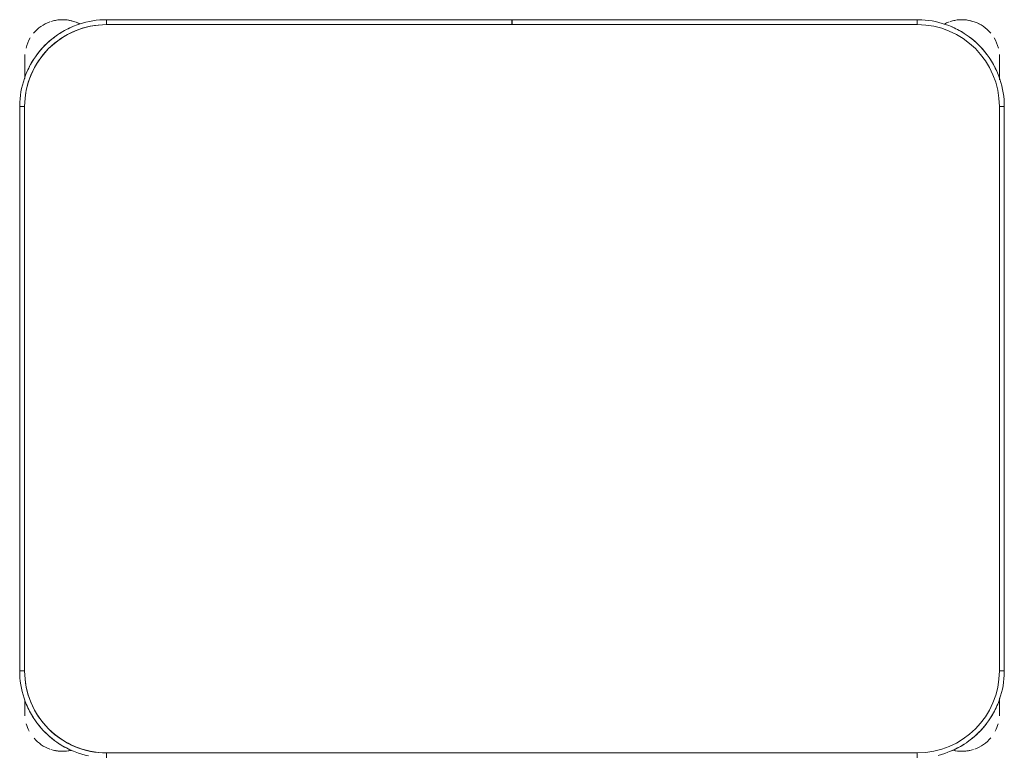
# Model space of a CAD drawing. Header units: metres. Extents: x 1.7 to 42.3, y -72.9 to -47.6.
# Tile 75 of 216: x 9.019 to 9.619, y -64.124 to -63.675. Entities that reach past the tile are written whole.
import ezdxf

# ---------------------------------------------------------------- set-up
doc = ezdxf.new("R2010")
doc.units = ezdxf.units.M
doc.layers.add('I-FURN', color=7, linetype='Continuous', lineweight=18)

# ---------------------------------------------------------------- blocks, each defined once
blk = doc.blocks.new('ConjuntoParaAlunoTamanho6 - CJA06_ConjuntoParaAlunoTamanho6-V17-2PAV - FRIGORÍFICA')
at = {"layer": 'I-FURN', "color": 253, "true_color": 0xaaaaaa}
for p, q in [((-0.247, 0.06497), (-0.247, 0.06197)), ((0.247, 0.06497), (0.247, 0.06197)), ((-0.29713, 0.03797), (-0.29713, 0.02828)), ((-0.29713, 0.02878), (-0.29713, 0.03797)), ((0.29687, 0.03797), (0.29687, 0.02961)), ((0.29687, 0.03299), (0.29687, 0.03797)), ((-0.3, 0.01197), (-0.3, -0.33203)), ((-0.3, 0.01197), (-0.297, 0.01197)), ((-0.3, 0.01197), (-0.3, -0.33203)), ((0.3, 0.01197), (0.297, 0.01197)), ((0.3, -0.33203), (0.3, 0.01197)), ((0.3, -0.33203), (0.3, 0.01197)), ((-0.3, -0.33203), (-0.297, -0.33203)), ((0.3, -0.33203), (0.297, -0.33203)), ((-0.29713, -0.34835), (-0.29713, -0.35394)), ((-0.29713, -0.34868), (-0.29713, -0.36203)), ((0.29687, -0.35394), (0.29687, -0.3492)), ((0.29687, -0.36203), (0.29687, -0.34961)), ((-0.29713, -0.35705), (-0.29713, -0.36203)), ((0.29687, -0.36203), (0.29687, -0.35705)), ((-0.247, -0.38503), (-0.247, -0.38203)), ((-0.00005, -0.38203), (-0.00005, -0.38503)), ((0.00005, -0.38503), (0.00005, -0.38203)), ((0.247, -0.38503), (0.247, -0.38203)), ((-0.247, -0.38503), (-0.00005, -0.38503)), ((-0.247, -0.38503), (-0.00005, -0.38503)), ((0.00005, -0.38503), (0.247, -0.38503)), ((0.00005, -0.38503), (0.247, -0.38503))]:
    blk.add_line(p, q, dxfattribs=at)
at = {"layer": 'I-FURN', "color": 253, "true_color": 0xaaaaaa, "flags": 128}
for points in [[(-0.2596, 0.06345), (-0.26165, 0.0629), (-0.26367, 0.06228), (-0.26567, 0.06157), (-0.26764, 0.06078), (-0.26957, 0.05992), (-0.27147, 0.05898), (-0.27333, 0.05796), (-0.27515, 0.05687), (-0.27693, 0.05571), (-0.27865, 0.05448), (-0.28033, 0.05318), (-0.28195, 0.05181), (-0.28351, 0.05038), (-0.28502, 0.04889), (-0.28647, 0.04734), (-0.28785, 0.04574), (-0.28917, 0.04407), (-0.29042, 0.04236), (-0.2916, 0.0406), (-0.29271, 0.0388), (-0.29374, 0.03695), (-0.29471, 0.03506), (-0.29559, 0.03313), (-0.2964, 0.03117), (-0.29713, 0.02918), (-0.29777, 0.02716), (-0.29834, 0.02512), (-0.29883, 0.02306), (-0.29923, 0.02097), (-0.29955, 0.01888), (-0.29978, 0.01677), (-0.29993, 0.01466), (-0.3, 0.01254), (-0.3, 0.01197)], [(0.247, 0.06197), (0.1235, 0.06197), (0, 0.06197), (-0.1235, 0.06197), (-0.247, 0.06197)], [(-0.247, 0.06197), (-0.1235, 0.06197), (0, 0.06197), (0.1235, 0.06197), (0.247, 0.06197)], [(0.3, 0.01197), (0.29996, 0.01409), (0.29983, 0.0162), (0.29962, 0.01831), (0.29932, 0.02041), (0.29894, 0.0225), (0.29848, 0.02456), (0.29794, 0.02661), (0.29731, 0.02864), (0.2966, 0.03064), (0.29582, 0.03261), (0.29495, 0.03454), (0.29401, 0.03644), (0.29299, 0.0383), (0.2919, 0.04012), (0.29074, 0.04189), (0.28951, 0.04362), (0.28821, 0.04529), (0.28685, 0.04691), (0.28542, 0.04848), (0.28393, 0.04999), (0.28238, 0.05143), (0.28077, 0.05282), (0.27911, 0.05413), (0.2774, 0.05538), (0.27564, 0.05656), (0.27383, 0.05767), (0.27198, 0.05871), (0.27009, 0.05967), (0.26816, 0.06056), (0.2662, 0.06136), (0.26421, 0.06209), (0.2622, 0.06274), (0.26015, 0.06331), (0.25809, 0.06379)], [(-0.29713, 0.03797), (-0.29713, 0.03796), (-0.29713, 0.03792), (-0.29713, 0.03785), (-0.29713, 0.03775), (-0.29713, 0.03763), (-0.29713, 0.03748), (-0.29713, 0.03731), (-0.29713, 0.03711), (-0.29713, 0.03688), (-0.29713, 0.03663), (-0.29713, 0.03635), (-0.29713, 0.03605), (-0.29713, 0.03572), (-0.29713, 0.03537), (-0.29713, 0.035), (-0.29713, 0.03461), (-0.29713, 0.03419), (-0.29713, 0.03375), (-0.29713, 0.03329), (-0.29713, 0.03282), (-0.29713, 0.03232), (-0.29713, 0.0318), (-0.29713, 0.03127), (-0.29713, 0.03072), (-0.29713, 0.03016), (-0.29713, 0.02958), (-0.29713, 0.02898)], [(0.29687, 0.03), (0.29687, 0.03057), (0.29687, 0.03112), (0.29687, 0.03166), (0.29687, 0.03218), (0.29687, 0.03268), (0.29687, 0.03317), (0.29687, 0.03363), (0.29687, 0.03407), (0.29687, 0.0345), (0.29687, 0.0349), (0.29687, 0.03528), (0.29687, 0.03563), (0.29687, 0.03596), (0.29687, 0.03627), (0.29687, 0.03656), (0.29687, 0.03682), (0.29687, 0.03705), (0.29687, 0.03726), (0.29687, 0.03744), (0.29687, 0.0376), (0.29687, 0.03772), (0.29687, 0.03783), (0.29687, 0.0379), (0.29687, 0.03795), (0.29687, 0.03797)], [(-0.297, 0.01197), (-0.297, -0.07403), (-0.297, -0.16003), (-0.297, -0.24603), (-0.297, -0.33203)], [(-0.297, -0.33203), (-0.297, -0.24603), (-0.297, -0.16003), (-0.297, -0.07403), (-0.297, 0.01197)], [(0.297, -0.33203), (0.297, -0.24603), (0.297, -0.16003), (0.297, -0.07403), (0.297, 0.01197)], [(0.297, 0.01197), (0.297, -0.07403), (0.297, -0.16003), (0.297, -0.24603), (0.297, -0.33203)], [(-0.3, -0.33203), (-0.29996, -0.33415), (-0.29983, -0.33627), (-0.29962, -0.33838), (-0.29932, -0.34048), (-0.29894, -0.34256), (-0.29848, -0.34463), (-0.29794, -0.34668), (-0.29731, -0.34871), (-0.2966, -0.3507), (-0.29582, -0.35267), (-0.29495, -0.35461), (-0.29401, -0.35651), (-0.29299, -0.35837), (-0.2919, -0.36019), (-0.29074, -0.36196), (-0.28951, -0.36368), (-0.28821, -0.36536), (-0.28685, -0.36698), (-0.28542, -0.36855), (-0.28393, -0.37005), (-0.28238, -0.3715), (-0.28077, -0.37288), (-0.27911, -0.3742), (-0.2774, -0.37545), (-0.27564, -0.37663), (-0.27383, -0.37774), (-0.27198, -0.37878), (-0.27009, -0.37974), (-0.26816, -0.38062), (-0.2662, -0.38143), (-0.26421, -0.38216), (-0.2622, -0.38281), (-0.26015, -0.38338), (-0.25809, -0.38386), (-0.25601, -0.38426), (-0.25391, -0.38458), (-0.25181, -0.38482), (-0.24969, -0.38497), (-0.24757, -0.38503), (-0.247, -0.38503)], [(0.247, -0.38503), (0.24912, -0.38499), (0.25124, -0.38486), (0.25334, -0.38465), (0.25544, -0.38436), (0.25753, -0.38398), (0.2596, -0.38351), (0.26165, -0.38297), (0.26367, -0.38234), (0.26567, -0.38164), (0.26764, -0.38085), (0.26957, -0.37999), (0.27147, -0.37904), (0.27333, -0.37803), (0.27515, -0.37694), (0.27693, -0.37578), (0.27865, -0.37454), (0.28033, -0.37324), (0.28195, -0.37188), (0.28351, -0.37045), (0.28502, -0.36896), (0.28647, -0.36741), (0.28785, -0.3658), (0.28917, -0.36414), (0.29042, -0.36243), (0.2916, -0.36067), (0.29271, -0.35886), (0.29374, -0.35701), (0.29471, -0.35512), (0.29559, -0.3532), (0.2964, -0.35124), (0.29713, -0.34925), (0.29777, -0.34723), (0.29834, -0.34519), (0.29883, -0.34312), (0.29923, -0.34104), (0.29955, -0.33895), (0.29978, -0.33684), (0.29993, -0.33472), (0.3, -0.33261), (0.3, -0.33203)], [(-0.29713, -0.34907), (-0.29713, -0.34973), (-0.29713, -0.35038), (-0.29713, -0.35102), (-0.29713, -0.35165), (-0.29713, -0.35227), (-0.29713, -0.35288), (-0.29713, -0.35348), (-0.29713, -0.35406), (-0.29713, -0.35463), (-0.29713, -0.35518), (-0.29713, -0.35572), (-0.29713, -0.35624), (-0.29713, -0.35674), (-0.29713, -0.35722), (-0.29713, -0.35769), (-0.29713, -0.35813), (-0.29713, -0.35855), (-0.29713, -0.35895), (-0.29713, -0.35933), (-0.29713, -0.35969), (-0.29713, -0.36002), (-0.29713, -0.36033), (-0.29713, -0.36061), (-0.29713, -0.36087), (-0.29713, -0.36111), (-0.29713, -0.36131), (-0.29713, -0.3615), (-0.29713, -0.36165), (-0.29713, -0.36178), (-0.29713, -0.36188), (-0.29713, -0.36196), (-0.29713, -0.36201), (-0.29713, -0.36203)], [(0.29687, -0.36203), (0.29687, -0.36201), (0.29687, -0.36197), (0.29687, -0.36191), (0.29687, -0.36181), (0.29687, -0.36169), (0.29687, -0.36154), (0.29687, -0.36137), (0.29687, -0.36117), (0.29687, -0.36094), (0.29687, -0.36069), (0.29687, -0.36041), (0.29687, -0.36011), (0.29687, -0.35978), (0.29687, -0.35943), (0.29687, -0.35906), (0.29687, -0.35866), (0.29687, -0.35825), (0.29687, -0.35781), (0.29687, -0.35735), (0.29687, -0.35687), (0.29687, -0.35638), (0.29687, -0.35586), (0.29687, -0.35533), (0.29687, -0.35478), (0.29687, -0.35421), (0.29687, -0.35363), (0.29687, -0.35304), (0.29687, -0.35244), (0.29687, -0.35182), (0.29687, -0.35119), (0.29687, -0.35055), (0.29687, -0.3499)], [(-0.247, -0.38203), (-0.1235, -0.38203), (0, -0.38203), (0.1235, -0.38203), (0.247, -0.38203)], [(-0.00005, -0.38203), (-0.06179, -0.38203), (-0.12353, -0.38203), (-0.18526, -0.38203), (-0.247, -0.38203)], [(0.247, -0.38203), (0.18526, -0.38203), (0.12352, -0.38203), (0.06179, -0.38203), (0.00005, -0.38203)]]:
    blk.add_lwpolyline(points, dxfattribs=at)
at = {"layer": 'I-FURN', "color": 253, "true_color": 0xaaaaaa}
for centre, radius, start, end in [((-0.247, 0.01197), 0.05, 90, 180), ((-0.247, 0.01197), 0.05, 90, 180), ((-0.27413, 0.03797), 0.023, 76.78758, 108), ((-0.27413, 0.03797), 0.023, 76.40434, 104.46692), ((-0.247, 0.01197), 0.053, 112.5, 122.69993), ((0.247, 0.01197), 0.05, 360, 90), ((0.247, 0.01197), 0.05, 0, 90), ((0.247, 0.01197), 0.053, 57.30007, 67.5), ((0.247, 0.01197), 0.053, 57.30007, 67.5), ((0.27387, 0.03797), 0.023, 75.53308, 103.10319), ((0.27387, 0.03797), 0.023, 72, 102.57928), ((-0.27413, 0.03797), 0.023, 109.92744, 140.02309), ((-0.247, 0.01197), 0.053, 127.1607, 143.14964), ((0.247, 0.01197), 0.053, 37.1607, 53.14964), ((0.247, 0.01197), 0.053, 37.1607, 53.14964), ((0.27387, 0.03797), 0.023, 41.01944, 70.30683), ((-0.27413, 0.03797), 0.023, 152.39793, 164.34498), ((0.27387, 0.03797), 0.023, 15.73053, 27.60207), ((-0.27413, 0.03797), 0.023, 176.5669, 180), ((-0.247, 0.01197), 0.053, 147.30007, 157.5), ((0.247, 0.01197), 0.053, 22.5, 32.69993), ((0.247, 0.01197), 0.053, 22.5, 32.69993), ((0.27387, 0.03797), 0.023, 360, 3.31447), ((-0.247, -0.33203), 0.05, 180, 270), ((-0.247, -0.33203), 0.05, 180, 270), ((0.247, -0.33203), 0.05, 270, 360), ((0.247, -0.33203), 0.05, 270, 0), ((-0.247, -0.33203), 0.053, 202.5, 212.69993), ((0.247, -0.33203), 0.053, 327.30007, 337.5), ((0.247, -0.33203), 0.053, 327.30007, 337.5), ((-0.27413, -0.36203), 0.023, 180, 184.41224), ((-0.247, -0.33203), 0.053, 217.1607, 233.14964), ((0.247, -0.33203), 0.053, 307.1607, 323.14964), ((0.247, -0.33203), 0.053, 307.1607, 323.14964), ((0.27387, -0.36203), 0.023, 355.58784, 360), ((-0.27413, -0.36203), 0.023, 194.46313, 211.29748), ((0.27387, -0.36203), 0.023, 328.70279, 345.53679), ((-0.27413, -0.36203), 0.023, 220.15845, 250.98921), ((-0.247, -0.33203), 0.053, 237.30007, 247.5), ((0.247, -0.33203), 0.053, 292.5, 302.69993), ((0.247, -0.33203), 0.053, 292.5, 302.69993), ((0.27387, -0.36203), 0.023, 289.64716, 320.10645), ((-0.27413, -0.36203), 0.023, 241.29896, 288), ((-0.27413, -0.36203), 0.023, 289.64716, 297.85925), ((0.27387, -0.36203), 0.023, 242.37001, 250.98921), ((0.27387, -0.36203), 0.023, 243.53772, 288), ((-0.27413, -0.36203), 0.023, 255.53308, 284.46692), ((0.27387, -0.36203), 0.023, 255.53308, 284.46692)]:
    blk.add_arc(centre, radius, start, end, dxfattribs=at)
blk = doc.blocks.new('4 GRE - ESCOLA DE CINEMA E AUDIOVISUAL CINE REX R07_rvt-1-2PAV - FRIGORÍFICA')
at = {"layer": 'I-FURN', "color": 253, "lineweight": 18, "true_color": 0xaaaaaa, "rotation": 180}
blk.add_blockref('ConjuntoParaAlunoTamanho6 - CJA06_ConjuntoParaAlunoTamanho6-V17-2PAV - FRIGORÍFICA', (9.31867, -64.06045), dxfattribs=at)

msp = doc.modelspace()

# ---------------------------------------------------------------- block references
at = {"lineweight": 5}
msp.add_blockref('4 GRE - ESCOLA DE CINEMA E AUDIOVISUAL CINE REX R07_rvt-1-2PAV - FRIGORÍFICA', (0, 0), dxfattribs=at)

doc.saveas('drawing.dxf')
